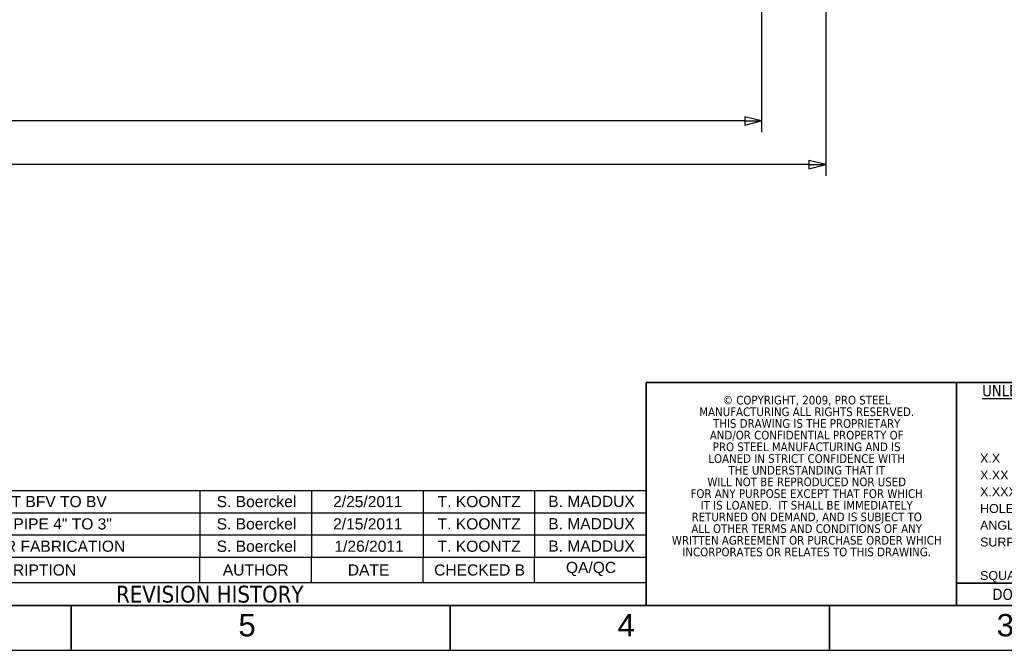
# Paper-space layout 'SHEET_2' of a CAD drawing. Header units: inches. Extents: x 2 to 369, y 6 to 267.
# Tile 30 of 64: x 97 to 186, y 6 to 62. Entities that reach past the tile are written whole.
import ezdxf
from ezdxf.enums import TextEntityAlignment as Align

# ---------------------------------------------------------------- set-up
doc = ezdxf.new("R2010")
doc.units = ezdxf.units.IN
doc.header["$LTSCALE"] = 8
doc.header["$MEASUREMENT"] = 0
doc.layers.get('0').update_dxf_attribs({"lineweight": 25})
doc.layers.get('DEFPOINTS').update_dxf_attribs({"lineweight": 25})
for name, color, linetype, lineweight in [('BORDER', 7, 'Continuous', 25), ('BORDER_INFO', 7, 'Continuous', 25), ('BORDER_TEXT', 7, 'Continuous', 25), ('DIMEN', 7, 'Continuous', 25), ('Title (ANSI)', 7, 'Continuous', 50)]:
    doc.layers.add(name, color=color, linetype=linetype, lineweight=lineweight)
doc.styles.add('Border_1', font='tahoma.ttf')
doc.styles.add('Current-ANSI', font='arial.ttf')
doc.styles.add('Note Text (ANSI)', font='tahoma.ttf')
doc.styles.get("Standard").update_dxf_attribs({"font": 'arial.ttf'})
doc.styles.add('Text Style148', font='tahoma.ttf')
doc.styles.add('Text Style149', font='tahoma.ttf')
doc.styles.add('Text Style153', font='arial.ttf')
doc.styles.add('Text Style154_163', font='tahoma.ttf')
doc.styles.add('Text Style190', font='tahoma.ttf', dxfattribs={"width": 0.9})
doc.styles.add('Text Style211', font='tahoma.ttf', dxfattribs={"width": 0.867521})
doc.dimstyles.new('DEFAULT-ANSI', dxfattribs={"dimscale": 8, "dimtxt": 0.125, "dimasz": 0.1875, "dimexe": 0.125, "dimexo": 0.0625, "dimgap": 0.031496, "dimtad": 0, "dimtih": 1, "dimtoh": 1, "dimrnd": 1e-08, "dimzin": 4, "dimdsep": 46, "dimtxsty": 'Standard', "dimblk": 'Filled-1', "dimcen": 0.09, "dimdle": 0.393701, "dimclrd": 256, "dimclre": 256, "dimclrt": 256, "dimadec": 0, "dimazin": 1, "dimtfac": 1.504, "dimtofl": 0, "dimtmove": 0, "dimatfit": 3, "dimldrblk": 'Filled-1', "dimfxl": 1, "dimtolj": 1, "dimtzin": 4, "dimlwd": 25, "dimlwe": 25, "dimarcsym": 0})

# ---------------------------------------------------------------- blocks, each defined once
blk = doc.blocks.new('Borders ProEnergy ANSI-D')
at = {"layer": 'BORDER', "lineweight": 35}
for p, q in [((33.25, 1.25), (0.75, 1.25)), ((12.75, 1.25), (12.75, 0.75)), ((17, 1.25), (17, 0.75)), ((21.25, 0.75), (21.25, 1.25))]:
    blk.add_line(p, q, dxfattribs=at)
at = {"layer": 'BORDER'}
blk.add_line((17, 0.75), (17, 1.25), dxfattribs=at)
at = {"layer": 'DEFPOINTS'}
blk.add_line((0.25, 0.75), (33.75, 0.75), dxfattribs=at)
at = {"layer": 'BORDER_TEXT', "style": 'Text Style153'}
for s, p in [('5', (14.625, 0.90625)), ('4', (18.875, 0.90625)), ('3', (23.125, 0.90625))]:
    blk.add_text(s, height=0.25, dxfattribs=at).set_placement(p)
blk = doc.blocks.new('Title Blocks PROSERVICES - NO WT')
at = {"layer": 'BORDER', "lineweight": 35}
for p, q in [((5, 7.45), (-1.306, 7.45)), ((-1.306, 7.45), (-1.306, 4.95)), ((2.176, 7.45), (2.176, 4.95)), ((5, 5.2), (2.176, 5.2)), ((-1.306, 4.95), (5, 4.95))]:
    blk.add_line(p, q, dxfattribs=at)
at = {"layer": 'BORDER_INFO', "style": 'Text Style149'}
blk.add_text('DO NOT SCALE DRAWING', height=0.125, dxfattribs=at).set_placement((3.522, 5.077), align=Align.MIDDLE_CENTER)
at = {"layer": 'BORDER_INFO', "insert": (3.623, 7.419), "char_height": 0.075, "width": 2.7434, "attachment_point": 2, "line_spacing_factor": 1.002201, "style": 'Text Style154_163'}
blk.add_mtext('\\fTahoma|b0|i0;\\H0.1250;\\LUNLESS OTHERWISE SPECIFIED\\P\\l\\fTahoma|b0|i0;\\H0.1000;DIMENSIONS ARE IN INCHES\\P\\fTahoma|b0|i0;\\H0.1250;TOLERANCES ON\\PDECIMALS', dxfattribs=at)
at = {"layer": 'BORDER_INFO', "insert": (2.439, 6.65), "char_height": 0.1, "width": 0.97073, "attachment_point": 1, "line_spacing_factor": 1.125}
blk.add_mtext('\\fArial|b0|i0;\\H0.1000;X.X\\PX.XX\\PX.XXX\\fArial|b1|i0;\\H0.1000;\\L\\P\\l\\fArial|b0|i0;\\H0.1000;HOLE DIA\\fArial|b1|i0;\\H0.1000;\\L\\P\\l\\fArial|b0|i0;\\H0.1000;ANGLES\\PSURFACE\\P \\PSQUARENESS', dxfattribs=at)
at = {"layer": 'BORDER_TEXT', "insert": (0.495, 7.3), "char_height": 0.12, "attachment_point": 2, "line_spacing_factor": 0.808895, "style": 'Note Text (ANSI)'}
blk.add_mtext('\\fTahoma|b0|i0;\\H0.0970;© COPYRIGHT, 2009, PRO STEEL \\PMANUFACTURING ALL RIGHTS RESERVED. \\PTHIS DRAWING IS THE PROPRIETARY\\PAND/OR CONFIDENTIAL PROPERTY OF \\PPRO STEEL MANUFACTURING AND IS\\PLOANED IN STRICT CONFIDENCE WITH \\PTHE UNDERSTANDING THAT IT\\PWILL NOT BE REPRODUCED NOR USED \\PFOR ANY PURPOSE EXCEPT THAT FOR WHICH \\PIT IS LOANED.  IT SHALL BE IMMEDIATELY \\PRETURNED ON DEMAND, AND IS SUBJECT TO \\PALL OTHER TERMS AND CONDITIONS OF ANY \\PWRITTEN AGREEMENT OR PURCHASE ORDER WHICH\\PINCORPORATES OR RELATES TO THIS DRAWING.\\fTahoma|b0|i0;\\H0.0900;\\P\\fTahoma|b0|i0;\\H0.1200; ', dxfattribs=at)
at = {"layer": 'Title (ANSI)'}
for tag, p, height, style in [('AUTHOR_001', (5.024, 7.108), 0.125, 'Text Style149'), ('CREATION_DATE_001', (6.761, 7.132), 0.125, 'Text Style149'), ('CHECKED_BY_001', (5.03, 6.733), 0.125, 'Text Style149'), ('CHECKED_DATE_001', (6.771, 6.757), 0.125, 'Text Style149'), ('ENG_APPROVED_BY_001', (5.017, 6.358), 0.125, 'Text Style149'), ('ENG_APPROVAL_DATE_001', (6.767, 6.382), 0.125, 'Text Style149'), ('SUBJECT_001', (7.759, 5.797), 0.18, 'Text Style148'), ('PROJECT_001', (5.032, 5.653), 0.12, 'Note Text (ANSI)'), ('Sheet_Size_001', (7.911, 5.285), 0.18, 'Text Style148'), ('Sheet_Revision_001', (12.452, 5.311), 0.125, 'Text Style149'), ('COMPANY_001', (5.029, 5.272), 0.12, 'Note Text (ANSI)')]:
    blk.add_attdef(tag, p, '', height=height, dxfattribs=dict(at, style=style))
for tag, p, height, style, width in [('TITLE_001', (7.77, 6.471), 0.18, 'Text Style190', 0.9), ('DESCRIPTION_001', (7.799, 6.125), 0.18, 'Text Style190', 0.9), ('SCALE_001', (8.247, 5.039), 0.12, 'Text Style211', 0.8675)]:
    blk.add_attdef(tag, p, '', height=height, dxfattribs=dict(at, style=style, width=width))
at = {"layer": 'Title (ANSI)', "style": 'Note Text (ANSI)'}
for tag, p in [('MFG_APPROVED_BY', (5.03, 6.101)), ('MFG_APPROVED_DATE', (6.78, 6.102)), ('COST_CENTER', (5.559, 5.144))]:
    blk.add_attdef(tag, text='', height=0.12, dxfattribs=at).set_placement(p, align=Align.TOP_LEFT)
blk.add_attdef('ML', text='', height=0.12, dxfattribs=at).set_placement((8.769, 5.391), align=Align.MIDDLE_CENTER)
blk = doc.blocks.new('Filled-1')
at = {"color": 0}
for p, q in [((0, 0), (-1, 0.25)), ((-1, 0.25), (-1, -0.25)), ((-1, 0), (0, 0)), ((-1, -0.25), (0, 0))]:
    blk.add_line(p, q, dxfattribs=at)
at = {"color": 0, "flags": 128}
blk.add_lwpolyline([(-1, -0.25), (0, 0), (-1, 0.25), (-1, -0.25)], dxfattribs=at)
at = {"color": 0}
blk.add_solid([(-1, -0.25), (0, 0), (-1, 0.25), (-1, -0.25)], dxfattribs=at)
blk = doc.blocks.new('*D46')
at = {"layer": 'DEFPOINTS', "color": 0, "linetype": 'Continuous'}
for p in [(22.914, 64.128), (163.914, 64.128), (163.914, 53.419)]:
    blk.add_point(p, dxfattribs=at)
at = {"layer": 'DIMEN', "linetype": 'Continuous', "lineweight": 25}
for p, q in [((22.914, 63.628), (22.914, 52.419)), ((163.914, 63.628), (163.914, 52.419)), ((24.414, 53.419), (91.136, 53.419)), ((162.414, 53.419), (95.693, 53.419))]:
    blk.add_line(p, q, dxfattribs=at)
at = {"layer": 'DIMEN', "linetype": 'Continuous', "lineweight": 25, "xscale": 1.5, "yscale": 1.5, "zscale": 1.5, "rotation": 180}
blk.add_blockref('Filled-1', (22.914, 53.419), dxfattribs=at)
at = {"layer": 'DIMEN', "linetype": 'Continuous', "lineweight": 25, "xscale": 1.5, "yscale": 1.5, "zscale": 1.5}
blk.add_blockref('Filled-1', (163.914, 53.419), dxfattribs=at)
at = {"layer": 'DIMEN', "linetype": 'Continuous', "lineweight": 25, "insert": (91.388, 53.929), "char_height": 1, "attachment_point": 1}
blk.add_mtext('\\A1;141.00', dxfattribs=at)
blk = doc.blocks.new('*D47')
at = {"layer": 'DEFPOINTS', "color": 0, "linetype": 'Continuous'}
for p in [(17.164, 65.883), (169.664, 65.883), (169.664, 49.505)]:
    blk.add_point(p, dxfattribs=at)
at = {"layer": 'DIMEN', "linetype": 'Continuous', "lineweight": 25}
for p, q in [((17.164, 65.383), (17.164, 48.505)), ((169.664, 65.383), (169.664, 48.505)), ((18.664, 49.505), (91.136, 49.505)), ((168.164, 49.505), (95.693, 49.505))]:
    blk.add_line(p, q, dxfattribs=at)
at = {"layer": 'DIMEN', "linetype": 'Continuous', "lineweight": 25, "xscale": 1.5, "yscale": 1.5, "zscale": 1.5, "rotation": 180}
blk.add_blockref('Filled-1', (17.164, 49.505), dxfattribs=at)
at = {"layer": 'DIMEN', "linetype": 'Continuous', "lineweight": 25, "xscale": 1.5, "yscale": 1.5, "zscale": 1.5}
blk.add_blockref('Filled-1', (169.664, 49.505), dxfattribs=at)
at = {"layer": 'DIMEN', "linetype": 'Continuous', "lineweight": 25, "insert": (91.388, 50.015), "char_height": 1, "attachment_point": 1}
blk.add_mtext('\\A1;152.50', dxfattribs=at)
blk = doc.blocks.new('REVISION HISTORY2')
at = {"layer": 'BORDER'}
for p, q in [((9.569, 2.541), (19.194, 2.541)), ((9.569, 2.541), (9.569, 1.791)), ((10.194, 2.541), (10.194, 1.791)), ((14.194, 2.541), (14.194, 1.791)), ((15.444, 2.541), (15.444, 1.791)), ((16.694, 2.541), (16.694, 1.791)), ((17.944, 2.541), (17.944, 1.791)), ((19.194, 2.541), (19.194, 1.791)), ((9.569, 2.291), (19.194, 2.291)), ((9.569, 2.041), (19.194, 2.041)), ((9.569, 1.791), (19.194, 1.791)), ((9.569, 1.508), (9.569, 1.791)), ((10.194, 1.508), (10.194, 1.791)), ((14.194, 1.508), (14.194, 1.791)), ((15.444, 1.508), (15.444, 1.791)), ((16.694, 1.508), (16.694, 1.791)), ((17.944, 1.508), (17.944, 1.791)), ((19.194, 1.508), (19.194, 1.791)), ((9.569, 1.25), (9.569, 1.508)), ((9.569, 1.508), (19.194, 1.508)), ((19.194, 1.25), (19.194, 1.508)), ((9.569, 1.25), (19.194, 1.25))]:
    blk.add_line(p, q, dxfattribs=at)
at = {"layer": 'BORDER', "attachment_point": 7}
for s, insert, char_height, style in [('2', (9.839, 2.353), 0.125, 'Current-ANSI'), ('CHG INLET BFV TO BV', (11.257, 2.351), 0.125, 'Current-ANSI'), ('S. Boerckel', (14.381, 2.351), 0.125, 'Current-ANSI'), ('2/25/2011', (15.686, 2.351), 0.125, 'Current-ANSI'), ('T. KOONTZ', (16.858, 2.351), 0.125, 'Current-ANSI'), ('B. MADDUX', (18.098, 2.353), 0.125, 'Current-ANSI'), ('1', (9.853, 2.103), 0.125, 'Current-ANSI'), ('CHG DISC PIPE 4" TO 3"', (11.2, 2.101), 0.125, 'Current-ANSI'), ('S. Boerckel', (14.381, 2.101), 0.125, 'Current-ANSI'), ('2/15/2011', (15.686, 2.101), 0.125, 'Current-ANSI'), ('T. KOONTZ', (16.858, 2.101), 0.125, 'Current-ANSI'), ('B. MADDUX', (18.098, 2.103), 0.125, 'Current-ANSI'), ('0', (9.841, 1.852), 0.125, 'Current-ANSI'), ('ISSUED FOR FABRICATION', (11.066, 1.851), 0.125, 'Current-ANSI'), ('S. Boerckel', (14.381, 1.851), 0.125, 'Current-ANSI'), ('1/26/2011', (15.701, 1.851), 0.125, 'Current-ANSI'), ('T. KOONTZ', (16.858, 1.851), 0.125, 'Current-ANSI'), ('B. MADDUX', (18.098, 1.853), 0.125, 'Current-ANSI'), ('REV', (9.717, 1.587), 0.125, 'Current-ANSI'), ('DESCRIPTION', (11.612, 1.585), 0.125, 'Current-ANSI'), ('AUTHOR', (14.45, 1.585), 0.125, 'Current-ANSI'), ('DATE', (15.851, 1.587), 0.125, 'Current-ANSI'), ('CHECKED B', (16.819, 1.585), 0.125, 'Current-ANSI'), ('QA/QC', (18.296, 1.581), 0.125, 'Current-ANSI'), ('REVISION HISTORY', (13.253, 1.281), 0.188, 'Border_1')]:
    blk.add_mtext(s, dxfattribs=dict(at, insert=insert, char_height=char_height, style=style))

psp = doc.layouts.new('SHEET_2')

# ---------------------------------------------------------------- block references
at = {"xscale": 8, "yscale": 8, "zscale": 8}
for name, p in [('Borders ProEnergy ANSI-D', (0, 0)), ('Title Blocks PROSERVICES - NO WT', (164, -29.6))]:
    psp.add_blockref(name, p, dxfattribs=at)
at = {"layer": 'BORDER', "xscale": 8, "yscale": 8, "zscale": 8}
psp.add_blockref('REVISION HISTORY2', (0, 0), dxfattribs=at)

# ---------------------------------------------------------------- dimensions: what is measured, and where the dimension line sits
at = {"layer": 'DIMEN', "linetype": 'Continuous', "lineweight": 25}
for base, p1, p2, picture, middle in [((169.664, 49.505), (17.164, 65.883), (169.664, 65.883), '*D47', (93.414, 49.505)), ((163.914, 53.419), (22.914, 64.128), (163.914, 64.128), '*D46', (93.414, 53.419))]:
    dim = psp.add_linear_dim(base=base, p1=p1, p2=p2, angle=180, dimstyle='DEFAULT-ANSI', override={"dimtih": 0, "dimtoh": 0, "dimdec": 2, "dimtp": 0, "dimtm": 0, "dimtdec": 2, "dimatfit": 1}, dxfattribs=at)
    dim.commit()
    dim.dimension.update_dxf_attribs({"geometry": picture, "text_midpoint": middle, "dimtype": 160})

doc.saveas('drawing.dxf')
